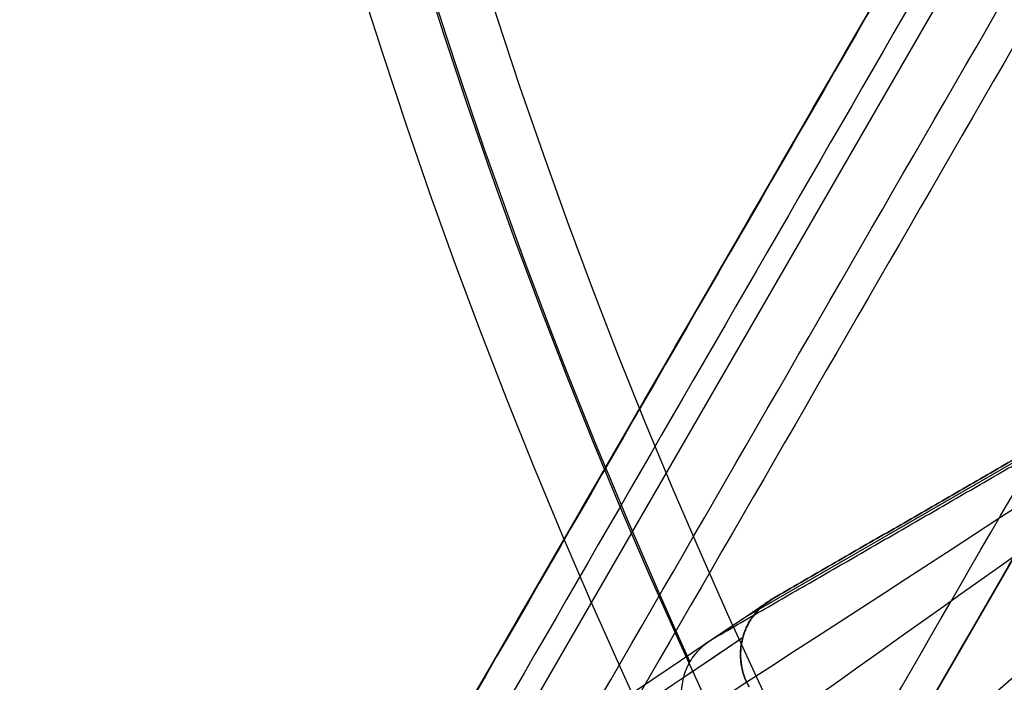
# Model space of a CAD drawing. Header units: millimetres. Extents: x -231 to 231, y -185 to 265.
# Tile 10 of 29: x -187 to -157, y -77 to -56. Entities that reach past the tile are written whole.
import ezdxf

# ---------------------------------------------------------------- set-up
doc = ezdxf.new("R2010")
doc.units = ezdxf.units.MM
doc.layers.add('Layer 01', color=7, linetype='Continuous', true_color=0x000000)

msp = doc.modelspace()

# ---------------------------------------------------------------- linework, layer by layer
at = {"layer": 'Layer 01', "color": 254, "true_color": 0xcad1ee}
for p, q in [((-180.554, -89.545, 309.5), (-12.729, 201.137, 309.5)), ((-11.74, 199.432, 323.518), (-178.583, -89.549, 323.518)), ((-7.078, 186.201, 323.5), (-164.794, -86.971, 323.5)), ((-164.794, -86.971, 309.5), (-7.078, 186.201, 309.5)), ((-137.714, -58.969, 771.15), (-165.028, -74.739, 771.15))]:
    msp.add_line(p, q, dxfattribs=at)
for centre, radius, end in [((0, 0, 797.5), 185.225, 0), ((0, 0, 762.8), 185.225, 0), ((0, 0, 780.15), 185.225, 0), ((0, 0, 760.8), 183.225, 204.53509), ((0, 0, 760.8), 183.225, 204.53509), ((0, 0, 799.5), 181.505, 0)]:
    msp.add_arc(centre, radius, 180, end, dxfattribs=at)
at = {"layer": 'Layer 01', "color": 254, "true_color": 0xcad1ee, "extrusion": (0, 0, -1)}
msp.add_arc((0, 0, -799.5), 183.225, 180, 0, dxfattribs=at)
at = {"layer": 'Layer 01', "color": 254, "true_color": 0xcad1ee}
for points, degree in [([(-180.554, -89.545, 309.5), (-96.642, 55.796, 309.5), (-12.729, 201.137, 309.5)], 2), ([(-12.723, 201.133, 309.622), (-96.635, 55.792, 309.622), (-180.548, -89.549, 309.622)], 2), ([(-11.863, 200.637, 308.5), (-95.776, 55.296, 308.5), (-179.688, -90.045, 308.5)], 2), ([(-176.59, -89.549, 337.622), (-93.667, 54.079, 337.622), (-10.744, 197.706, 337.622)], 2), ([(-9.884, 197.209, 338.5), (-92.807, 53.582, 338.5), (-175.73, -90.045, 338.5)], 2), ([(-165.66, -86.471, 338.5), (-86.802, 50.115, 338.5), (-7.944, 186.701, 338.5)], 2), ([(-165.66, -86.471, 308.5), (-86.802, 50.115, 308.5), (-7.944, 186.701, 308.5)], 2), ([(-164.794, -86.971, 337.5), (-85.936, 49.615, 337.5), (-7.078, 186.201, 337.5)], 2), ([(-7.078, 186.201, 309.5), (-85.936, 49.615, 309.5), (-164.794, -86.971, 309.5)], 2), ([(-135.124, -58.063, 781.5), (-161.577, -75.501, 523.137), (-189.078, -96.911, 265.149), (-215.533, -114.357, 6.786)], 3), ([(-136.649, -58.268, 781.5), (-150.376, -66.193, 781.5), (-164.103, -74.118, 781.5)], 2), ([(-164.103, -74.118, 781.5), (-150.376, -66.193, 781.5), (-136.649, -58.268, 781.5)], 2), ([(-208.235, -119.934, 6.746), (-181.806, -102.477, 265.021), (-160.35, -76.424, 523.225), (-133.907, -58.992, 781.5)], 3), ([(-165.944, -75.354, 760.8), (-152.366, -67.515, 760.8), (-138.787, -59.676, 760.8)], 2)]:
    msp.add_open_spline(points, degree=degree, dxfattribs=at)
for points, knots in [([(-136.649, -58.268, 781.5), (-163.13, -75.723, 522.915), (-198.193, -98.124, 265.542), (-224.668, -115.576, 6.957), (-224.671, -115.577, 6.936), (-224.673, -115.579, 6.916), (-224.675, -115.58, 6.895)], [-781.821923, -781.821923, -781.821923, -781.821923, -0.062312, -0.062312, -0.062312, 0, 0, 0, 0]), ([(-224.957, -115.743, 6.895), (-201.865, -100.251, 264.675), (-187.274, -89.658, 523.513), (-164.122, -74.131, 781.285), (-164.115, -74.127, 781.357), (-164.109, -74.122, 781.428), (-164.103, -74.118, 781.5)], [-778.232194, -778.232194, -778.232194, -778.232194, -0.215963, -0.215963, -0.215963, 0, 0, 0, 0]), ([(-165.944, -75.354, 760.8), (-165.342, -74.95, 767.629), (-164.735, -74.542, 774.458), (-164.122, -74.131, 781.285), (-164.115, -74.127, 781.357), (-164.109, -74.122, 781.428), (-164.103, -74.118, 781.5)], [0, 0, 0, 0, 20.60253, 20.60253, 20.60253, 20.818493, 20.818493, 20.818493, 20.818493]), ([(-164.103, -74.118, 781.5), (-164.217, -74.184, 781.5), (-164.324, -74.261, 781.5), (-164.521, -74.433, 781.5), (-164.612, -74.529, 781.5), (-164.773, -74.738, 781.5), (-164.842, -74.848, 781.5), (-164.959, -75.083, 781.5), (-165.007, -75.208, 781.5), (-165.076, -75.46, 781.5), (-165.098, -75.589, 781.5), (-165.116, -75.852, 781.5), (-165.112, -75.985, 781.5), (-165.063, -76.373, 781.5), (-164.978, -76.628, 781.5), (-164.845, -76.858, 781.5)], [0, 0, 0, 0, 0.395252, 0.395252, 0.790505, 0.790505, 1.185757, 1.185757, 1.581009, 1.581009, 1.976262, 1.976262, 2.371514, 2.371514, 3.162019, 3.162019, 3.162019, 3.162019]), ([(-164.845, -76.858, 781.5), (-164.978, -76.628, 781.5), (-165.063, -76.373, 781.5), (-165.112, -75.985, 781.5), (-165.116, -75.852, 781.5), (-165.098, -75.589, 781.5), (-165.076, -75.46, 781.5), (-165.007, -75.208, 781.5), (-164.959, -75.083, 781.5), (-164.842, -74.848, 781.5), (-164.773, -74.738, 781.5), (-164.612, -74.529, 781.5), (-164.521, -74.433, 781.5), (-164.324, -74.261, 781.5), (-164.217, -74.184, 781.5), (-164.103, -74.118, 781.5)], [0, 0, 0, 0, 0.790505, 0.790505, 1.185757, 1.185757, 1.581009, 1.581009, 1.976262, 1.976262, 2.371514, 2.371514, 2.766767, 2.766767, 3.162019, 3.162019, 3.162019, 3.162019]), ([(-165.042, -75.337, 781.5), (-165.044, -75.339, 781.48), (-165.046, -75.34, 781.461), (-165.047, -75.341, 781.441), (-188.224, -90.885, 523.391), (-207.427, -107.505, 265.048), (-230.585, -123.054, 6.996)], [162.909634, 162.909634, 162.909634, 162.909634, 162.968678, 162.968678, 162.968678, 941.769422, 941.769422, 941.769422, 941.769422]), ([(-165.042, -75.337, 781.5), (-165.044, -75.339, 781.48), (-165.046, -75.34, 781.461), (-165.047, -75.341, 781.441), (-165.664, -75.755, 774.574), (-166.278, -76.169, 767.707), (-166.889, -76.584, 760.84)], [162.909634, 162.909634, 162.909634, 162.909634, 162.968678, 162.968678, 162.968678, 183.693221, 183.693221, 183.693221, 183.693221]), ([(-166.681, -76.084, 760.8), (-166.593, -75.934, 760.8), (-166.483, -75.794, 760.8), (-166.235, -75.549, 760.8), (-166.097, -75.443, 760.8), (-165.944, -75.354, 760.8)], [-1.051791, -1.051791, -1.051791, -1.051791, -0.525895, -0.525895, 0, 0, 0, 0]), ([(-166.681, -76.084, 760.8), (-166.773, -76.239, 760.8), (-166.841, -76.402, 760.816), (-166.932, -76.743, 760.861), (-166.954, -76.92, 760.889), (-166.952, -77.271, 760.941), (-166.927, -77.449, 760.964), (-166.835, -77.789, 760.991), (-166.766, -77.956, 760.995), (-166.677, -78.111, 760.988)], [0, 0, 0, 0, 0.535682, 0.535682, 1.071365, 1.071365, 1.607047, 1.607047, 2.142729, 2.142729, 2.142729, 2.142729])]:
    msp.add_open_spline(points, degree=3, knots=knots, dxfattribs=at)
msp.add_rational_spline([(-165.066, -76.288, 781.5), (-165.384, -74.858, 781.443), (-164.122, -74.131, 781.285)], [0.904307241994, 0.767045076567, 1], degree=2, dxfattribs=at)
msp.add_rational_spline([(-165.066, -76.288, 781.5), (-165.384, -74.858, 781.443), (-164.122, -74.131, 781.285)], [0.904307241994, 0.767045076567, 1], degree=2, dxfattribs=at)

doc.saveas('drawing.dxf')
